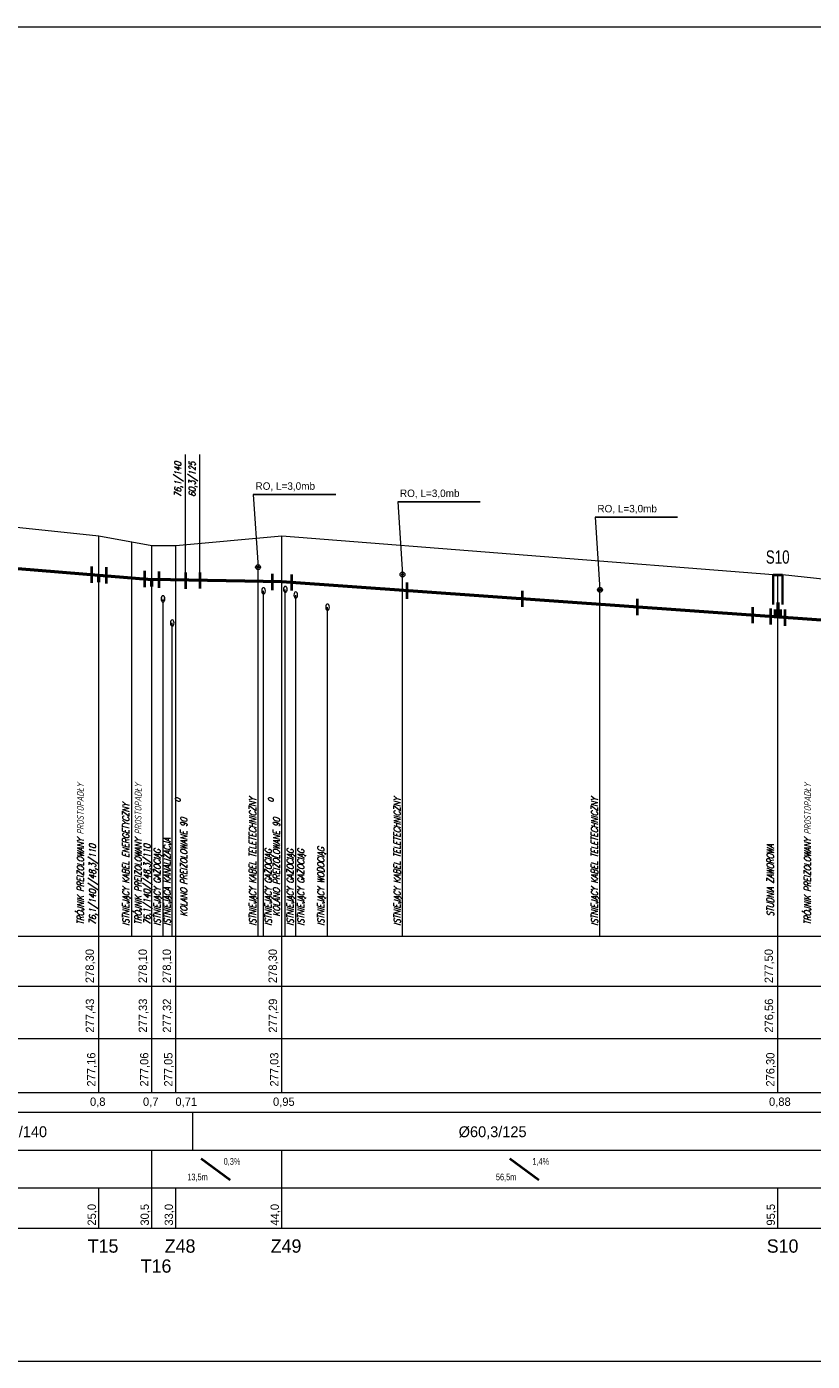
# Model space of a CAD drawing. Extents: x 6567519 to 6569315, y 5583523 to 5585607.
# Tile 64 of 67: x 6568448 to 6568611, y 5585021 to 5585298. Entities that reach past the tile are written whole.
import ezdxf

# ---------------------------------------------------------------- set-up
doc = ezdxf.new("R2010")
doc.units = 0
doc.linetypes.add('GAK', pattern=[3.5, 2, -0.7, 0.1, -0.7])
doc.linetypes.add('KOC', pattern=[2, 1.5, -0.5])
for name, color, linetype, lineweight in [('0-przyłącze', 7, 'CONTINUOUS', 50), ('monitorigng', 220, 'KOC', 30), ('pomocnicza', 140, 'CONTINUOUS', 30), ('siec', 7, 'GAK', 70), ('tekst', 2, 'CONTINUOUS', 20)]:
    doc.layers.add(name, color=color, linetype=linetype, lineweight=lineweight)
doc.layers.add('tabela', color=141, linetype='CONTINUOUS')
doc.styles.add('ULICA', font='SIMPLEX', dxfattribs={"width": 0.8, "oblique": 15.00003, "height": 1.25})

msp = doc.modelspace()

# ---------------------------------------------------------------- linework, layer by layer
at = {"layer": '0-przyłącze', "color": 0, "lineweight": 25}
for p, q in [((6568511.966, 5585200.774), (6568494.863, 5585200.773)), ((6568541.966, 5585199.275), (6568524.863, 5585199.274)), ((6568582.966, 5585196.09), (6568565.863, 5585196.089))]:
    msp.add_line(p, q, dxfattribs=at)
at = {"layer": '0-przyłącze', "color": 1, "linetype": 'ByBlock', "lineweight": 40}
for p, q in [((6568461.28, 5585185.857), (6568461.28, 5585182.499)), ((6568464.274, 5585185.708), (6568464.274, 5585182.35)), ((6568472.28, 5585184.956), (6568472.28, 5585181.598)), ((6568475.274, 5585184.807), (6568475.274, 5585181.449)), ((6568480.779, 5585184.612), (6568480.779, 5585181.254)), ((6568480.779, 5585184.612), (6568480.779, 5585181.254)), ((6568483.776, 5585184.648), (6568483.776, 5585181.29)), ((6568498.791, 5585184.304), (6568498.791, 5585180.945)), ((6568502.779, 5585184.204), (6568502.779, 5585180.846)), ((6568526.719, 5585182.51), (6568526.719, 5585179.151)), ((6568550.659, 5585180.815), (6568550.659, 5585177.456)), ((6568574.599, 5585179.12), (6568574.599, 5585175.762)), ((6568598.539, 5585177.425), (6568598.539, 5585174.067)), ((6568602.262, 5585177.148), (6568602.262, 5585173.79)), ((6568605.248, 5585176.937), (6568605.248, 5585173.579))]:
    msp.add_line(p, q, dxfattribs=at)
at = {"layer": '0-przyłącze', "color": 0, "lineweight": 20, "extrusion": (0, 0, -1)}
for centre in [(6568501.51, 5585181.097), (6568476.112, 5585179.154), (6568496.984, 5585180.809), (6568503.664, 5585179.93), (6568510.279, 5585177.416), (6568478.037, 5585174.154)]:
    msp.add_ellipse(centre, major_axis=(0, 0.646), ratio=0.5936938, dxfattribs=at)
at = {"layer": 'monitorigng', "color": 1, "linetype": 'ByBlock', "lineweight": 20}
msp.add_line((6568469.657, 5585109.154), (6568469.657, 5585190.903), dxfattribs=at)
at = {"layer": 'monitorigng', "color": 40, "linetype": 'ByBlock', "lineweight": 20}
for p, q in [((6568495.849, 5585109.154), (6568495.849, 5585185.706)), ((6568525.849, 5585109.154), (6568525.849, 5585184.207)), ((6568566.849, 5585109.154), (6568566.849, 5585181.022))]:
    msp.add_line(p, q, dxfattribs=at)
at = {"layer": 'monitorigng', "color": 2, "linetype": 'ByBlock', "lineweight": 20}
for p, q in [((6568476.112, 5585109.154), (6568476.112, 5585179.154)), ((6568496.984, 5585109.154), (6568496.984, 5585180.809)), ((6568501.51, 5585109.154), (6568501.51, 5585181.097)), ((6568503.664, 5585109.154), (6568503.664, 5585179.93))]:
    msp.add_line(p, q, dxfattribs=at)
at = {"layer": 'monitorigng', "color": 5, "linetype": 'ByBlock', "lineweight": 20}
msp.add_line((6568510.279, 5585109.154), (6568510.279, 5585177.416), dxfattribs=at)
at = {"layer": 'monitorigng', "color": 44, "linetype": 'ByBlock', "lineweight": 20}
msp.add_line((6568478.037, 5585109.154), (6568478.037, 5585174.154), dxfattribs=at)
at = {"layer": 'pomocnicza', "color": 0, "lineweight": 20}
for p, q in [((6568462.777, 5585076.693), (6568462.777, 5585109.154)), ((6568473.777, 5585076.693), (6568473.777, 5585109.154)), ((6568478.777, 5585076.693), (6568478.777, 5585109.154)), ((6568500.777, 5585076.693), (6568500.777, 5585109.154)), ((6568603.777, 5585076.693), (6568603.777, 5585109.154)), ((6568473.777, 5585048.54), (6568473.777, 5585064.736)), ((6568500.777, 5585048.54), (6568500.777, 5585064.736)), ((6568462.777, 5585048.54), (6568462.777, 5585056.916)), ((6568478.777, 5585048.54), (6568478.777, 5585056.916)), ((6568603.777, 5585048.54), (6568603.777, 5585056.916))]:
    msp.add_line(p, q, dxfattribs=at)
at = {"layer": 'siec', "linetype": 'ByBlock', "lineweight": 20}
for p, q in [((6568204.74, 5585297.897), (6568813.784, 5585297.897)), ((6568480.779, 5585184.549), (6568480.779, 5585209.08)), ((6568483.776, 5585184.1), (6568483.776, 5585209.127)), ((6568494.863, 5585200.773), (6568495.849, 5585185.706)), ((6568524.863, 5585199.274), (6568525.849, 5585184.207)), ((6568565.863, 5585196.089), (6568566.849, 5585181.022)), ((6568462.777, 5585192.154), (6568443.777, 5585194.154)), ((6568462.777, 5585109.154), (6568462.777, 5585192.154)), ((6568473.777, 5585190.154), (6568462.777, 5585192.154)), ((6568473.777, 5585109.154), (6568473.777, 5585190.154)), ((6568478.777, 5585190.154), (6568473.777, 5585190.154)), ((6568500.777, 5585192.154), (6568478.777, 5585190.154)), ((6568478.777, 5585109.154), (6568478.777, 5585190.154)), ((6568500.777, 5585109.154), (6568500.777, 5585192.154)), ((6568602.78, 5585184.154), (6568500.777, 5585192.154)), ((6568603.777, 5585109.154), (6568603.777, 5585184.154)), ((6568613.777, 5585183.154), (6568604.774, 5585184.154)), ((6568482.277, 5585064.736), (6568482.277, 5585072.582)), ((6568204.74, 5585020.897), (6568813.784, 5585020.897))]:
    msp.add_line(p, q, dxfattribs=at)
at = {"layer": 'siec', "linetype": 'ByBlock', "lineweight": 50}
for p, q in [((6568413.479, 5585188.096), (6568473.777, 5585183.154)), ((6568462.777, 5585182.59), (6568462.777, 5585184.056)), ((6568500.777, 5585182.654), (6568473.777, 5585183.154)), ((6568473.777, 5585181.688), (6568473.777, 5585183.154)), ((6568613.777, 5585174.654), (6568500.777, 5585182.654))]:
    msp.add_line(p, q, dxfattribs=at)
at = {"layer": 'siec', "color": 0, "linetype": 'ByBlock', "lineweight": 35}
for p, q in [((6568602.775, 5585177.955), (6568602.78, 5585184.154)), ((6568604.774, 5585177.955), (6568604.774, 5585184.154))]:
    msp.add_line(p, q, dxfattribs=at)
at = {"layer": 'siec', "color": 0, "linetype": 'ByBlock', "lineweight": 40}
msp.add_line((6568602.78, 5585184.154), (6568604.774, 5585184.154), dxfattribs=at)
at = {"layer": 'siec', "color": 0, "linetype": 'ByBlock', "lineweight": 50}
for p, q in [((6568603.22, 5585176.939), (6568603.22, 5585175.401)), ((6568603.777, 5585178.383), (6568603.777, 5585175.362)), ((6568604.272, 5585176.955), (6568604.272, 5585175.327))]:
    msp.add_line(p, q, dxfattribs=at)
at = {"layer": 'siec', "linetype": 'Continuous', "lineweight": 20}
for centre in [(6568495.849, 5585185.706), (6568525.849, 5585184.207), (6568566.849, 5585181.022)]:
    msp.add_circle(centre, 0.508, dxfattribs=at)
at = {"layer": 'siec', "linetype": 'ByBlock', "lineweight": 20}
for centre in [(6568495.849, 5585185.706), (6568525.849, 5585184.207), (6568566.849, 5585181.022)]:
    msp.add_circle(centre, 0.216, dxfattribs=at)
at = {"layer": 'tabela', "color": 0, "linetype": 'ByBlock', "lineweight": 20}
for p, q in [((6568412.777, 5585109.154), (6568712.777, 5585109.154)), ((6568412.777, 5585098.747), (6568712.777, 5585098.747)), ((6568412.777, 5585087.886), (6568712.777, 5585087.886)), ((6568412.777, 5585087.886), (6568712.777, 5585087.886)), ((6568412.777, 5585076.693), (6568712.777, 5585076.693)), ((6568412.777, 5585072.582), (6568712.777, 5585072.582)), ((6568412.777, 5585064.736), (6568712.777, 5585064.736)), ((6568412.777, 5585064.736), (6568712.777, 5585064.736)), ((6568412.777, 5585064.736), (6568712.777, 5585064.736)), ((6568412.777, 5585056.916), (6568712.777, 5585056.916)), ((6568412.777, 5585056.916), (6568712.777, 5585056.916)), ((6568412.777, 5585048.54), (6568712.777, 5585048.54))]:
    msp.add_line(p, q, dxfattribs=at)
at = {"layer": 'tekst', "color": 0, "linetype": 'ByBlock', "lineweight": 40}
for p, q in [((6568484.052, 5585063.016), (6568490.046, 5585058.528)), ((6568548.143, 5585063.016), (6568554.137, 5585058.528))]:
    msp.add_line(p, q, dxfattribs=at)

# ---------------------------------------------------------------- texts
at = {"layer": 'pomocnicza', "color": 0, "linetype": 'ByBlock', "lineweight": 20, "style": 'ULICA', "oblique": 15.00003, "width": 0.8}
for s, height, p in [('76,1/140', 1.4, (6568479.879, 5585200.266)), ('60,3/125', 1.4, (6568482.878, 5585200.313)), ('TRÓJNIK PREIZOLOWANY PROSTOPADŁY', 1.4, (6568459.656, 5585111.513)), ('TRÓJNIK PREIZOLOWANY PROSTOPADŁY', 1.4, (6568471.65, 5585111.513)), ('TRÓJNIK PREIZOLOWANY PROSTOPADŁY', 1.4, (6568610.656, 5585111.513)), ('0', 1.12, (6568479.737, 5585136.926)), ('ISTNIEJĄCY KABEL TELETECHNICZNY', 1.4, (6568495.422, 5585111.321)), ('0', 1.12, (6568499.085, 5585136.926)), ('ISTNIEJĄCY KABEL TELETECHNICZNY', 1.4, (6568525.422, 5585111.321)), ('ISTNIEJĄCY KABEL TELETECHNICZNY', 1.4, (6568566.422, 5585111.321)), ('ISTNIEJĄCY KABEL ENERGETYCZNY', 1.4, (6568469.089, 5585111.321)), ('KOLANO PREIZOLOWANE 90', 1.4, (6568481.121, 5585113.212)), ('KOLANO PREIZOLOWANE 90', 1.4, (6568500.387, 5585113.212)), ('ISTNIEJĄCA KANALIZACJA', 1.4, (6568477.689, 5585111.321)), ('ISTNIEJĄCY WODOCIĄG', 1.4, (6568509.602, 5585111.321)), ('ISTNIEJĄCY GAZOCIĄG', 1.4, (6568475.606, 5585111.321)), ('ISTNIEJĄCY GAZOCIĄG', 1.4, (6568498.673, 5585111.321)), ('ISTNIEJĄCY GAZOCIĄG', 1.4, (6568503.238, 5585111.321)), ('ISTNIEJĄCY GAZOCIĄG', 1.4, (6568505.444, 5585111.321)), ('STUDNIA ZAWOROWA', 1.4, (6568602.921, 5585113.212)), ('76,1/140//48,3/110', 1.4, (6568462.177, 5585111.513)), ('76,1/140//48,3/110', 1.4, (6568473.495, 5585111.513))]:
    msp.add_text(s, height=height, rotation=90, dxfattribs=at).set_placement(p)
at = {"layer": 'tekst', "color": 141, "lineweight": 20}
for p in [(6568495.309, 5585201.779), (6568525.309, 5585200.28), (6568566.309, 5585197.095)]:
    msp.add_text('RO, L=3,0mb', height=1.54829, dxfattribs=at).set_placement(p)
at = {"layer": 'tekst', "color": 0, "lineweight": 20}
for s, height, width, p in [('S10', 2.7648, 0.75, (6568601.285, 5585186.446)), ('0,3%%%', 1.38, 0.8, (6568488.711, 5585061.689)), ('1,4%%%', 1.38, 0.8, (6568552.802, 5585061.689)), ('13,5m', 1.38, 0.8, (6568481.153, 5585058.47)), ('56,5m', 1.38, 0.8, (6568545.244, 5585058.47))]:
    msp.add_text(s, height=height, dxfattribs=dict(at, width=width)).set_placement(p)
for s, p in [('278,30', (6568461.752, 5585099.399)), ('278,10', (6568472.752, 5585099.399)), ('278,10', (6568477.752, 5585099.399)), ('278,30', (6568499.752, 5585099.399)), ('277,50', (6568602.752, 5585099.399)), ('277,43', (6568461.796, 5585089.106)), ('277,33', (6568472.796, 5585089.106)), ('277,32', (6568477.796, 5585089.106)), ('277,29', (6568499.796, 5585089.106)), ('276,56', (6568602.796, 5585089.106)), ('277,16', (6568462.073, 5585077.913)), ('277,06', (6568473.073, 5585077.913)), ('277,05', (6568478.073, 5585077.913)), ('277,03', (6568500.073, 5585077.913)), ('276,30', (6568603.073, 5585077.913)), ('25,0', (6568462.175, 5585049.064)), ('30,5', (6568473.175, 5585049.064)), ('33,0', (6568478.175, 5585049.064)), ('44,0', (6568500.175, 5585049.064)), ('95,5', (6568603.175, 5585049.064))]:
    msp.add_text(s, height=1.728, rotation=90, dxfattribs=at).set_placement(p)
for s, height, p in [('0,8', 1.728, (6568460.953, 5585073.917)), ('0,7', 1.728, (6568471.953, 5585073.917)), ('0,71', 1.728, (6568478.686, 5585073.917)), ('0,95', 1.728, (6568498.953, 5585073.917)), ('0,88', 1.728, (6568601.953, 5585073.917)), ('%%C76,1/140', 2.2574, (6568437.936, 5585067.415)), ('%%C60,3/125', 2.2574, (6568537.506, 5585067.415)), ('T15', 2.7648, (6568460.479, 5585043.441)), ('Z48', 2.7648, (6568476.479, 5585043.441)), ('Z49', 2.7648, (6568498.479, 5585043.441)), ('S10', 2.7648, (6568601.479, 5585043.441)), ('T16', 2.7648, (6568471.479, 5585039.292))]:
    msp.add_text(s, height=height, dxfattribs=at).set_placement(p)

doc.saveas('drawing.dxf')
